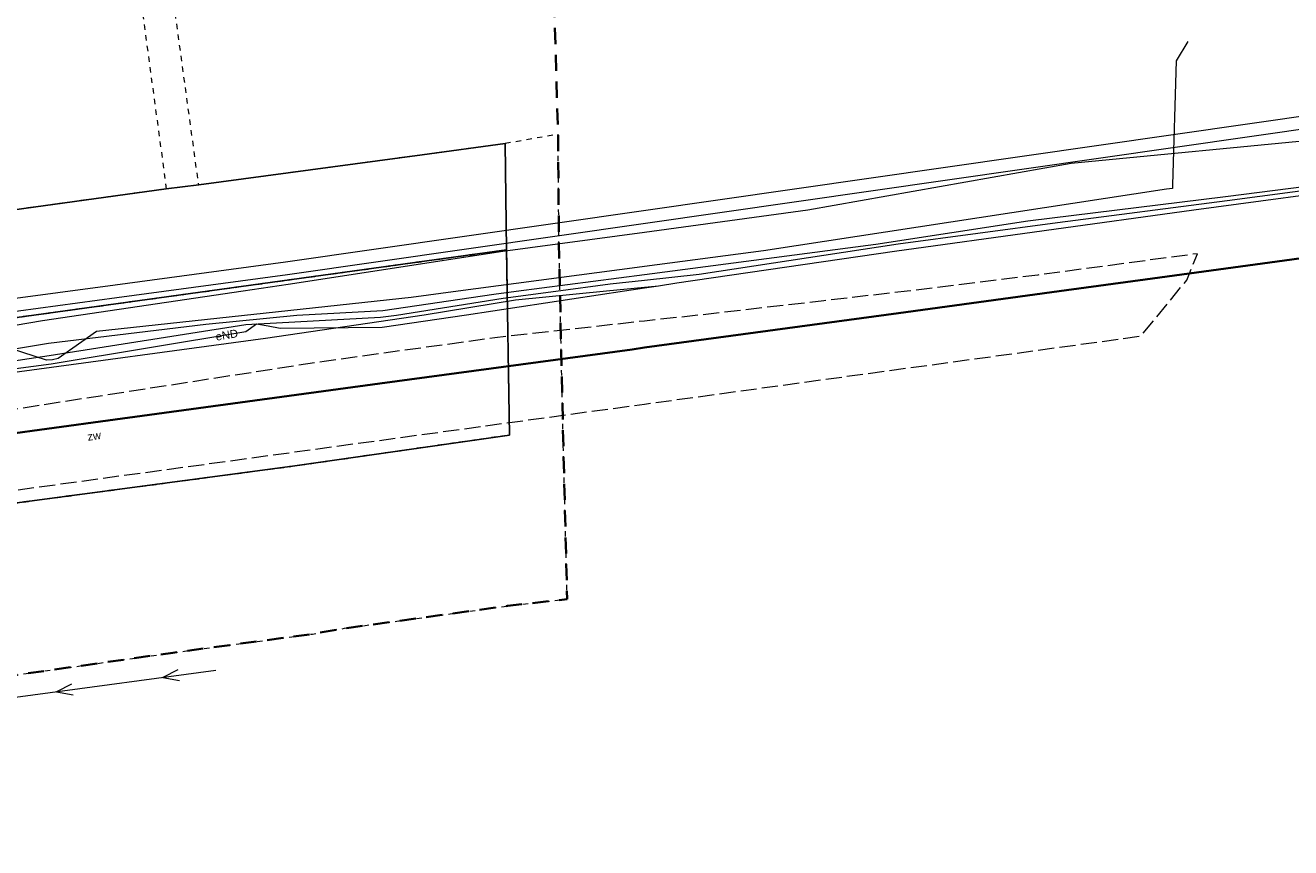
# Model space of a CAD drawing. Header units: millimetres. Extents: x 6503307 to 6504695, y 5886099 to 5887123.
# Tile 71 of 77: x 6504202 to 6504320, y 5886173 to 5886250. Entities that reach past the tile are written whole.
import ezdxf
from ezdxf.enums import TextEntityAlignment as Align

# ---------------------------------------------------------------- set-up
doc = ezdxf.new("R2010")
doc.units = ezdxf.units.MM
for name, pattern in [('EGBO02', [5, 1.5, -1, 1.5, -1]), ('EGBU01', [2, 0.5, -0.5, 0.5, -0.5]), ('OTKU_A05', [2, 1.5, -0.5])]:
    doc.linetypes.add(name, pattern=pattern)
for name, color, linetype, lineweight in [('Działki', 18, 'Continuous', 0), ('Komunikacja (linie)', 18, 'Continuous', 0), ('Komunikacja (obszary)', 18, 'Continuous', 0), ('Obręby', 18, 'Continuous', 0), ('Przewody elektroenergetyczne', 1, 'Continuous', 0)]:
    doc.layers.add(name, color=color, linetype=linetype, lineweight=lineweight)
for name, color, linetype, lineweight, true_color in [('Przewody kanalizacyjne', 7, 'Continuous', 0, 0x803300), ('Przewody telekomunikacyjne', 7, 'Continuous', 0, 0xff9100), ('Symbole liniowe', 7, 'Continuous', 0, 0x0a0909), ('Użytki gruntowe', 7, 'Continuous', 0, 0x008000)]:
    doc.layers.add(name, color=color, linetype=linetype, lineweight=lineweight, true_color=true_color)
doc.styles.add('DOMYSLNA_CZCIONKA', font='arial.ttf')

msp = doc.modelspace()

# ---------------------------------------------------------------- linework, layer by layer
at = {"layer": 'Działki', "color": 18, "linetype": 'Continuous', "lineweight": 25, "true_color": 0x000000, "flags": 128}
msp.add_lwpolyline([(6504246.96399, 5886238.85706), (6504239.22399, 5886237.80706), (6504218.38399, 5886234.99706), (6504215.36399, 5886234.63706), (6504188.79399, 5886230.97706), (6504165.25399, 5886227.63706), (6504124.60399, 5886221.90706), (6504125.85399, 5886212.20706), (6504247.08399, 5886228.94706), (6504246.96399, 5886238.85706)], close=True, dxfattribs=at)
at = {"layer": 'Działki', "color": 0, "linetype": 'Continuous', "lineweight": 25, "flags": 128}
msp.add_lwpolyline([(6504247.08399, 5886228.94706), (6504125.85399, 5886212.20706), (6504117.45399, 5886211.11706), (6504058.77399, 5886206.67706), (6504017.71399, 5886203.66706), (6503987.94399, 5886205.41706), (6503988.00399, 5886190.43706), (6503994.83399, 5886190.15706), (6504039.97399, 5886189.48706), (6504059.51399, 5886190.36706), (6504105.72399, 5886192.63706), (6504227.12399, 5886208.77706), (6504247.35399, 5886211.68706), (6504247.08399, 5886228.94706)], close=True, dxfattribs=at)
at = {"layer": 'Komunikacja (linie)', "color": 0, "linetype": 'Continuous', "lineweight": 35, "flags": 128}
msp.add_lwpolyline([(6504189.87699, 5886210.30206), (6504209.92199, 5886213.02706), (6504235.27199, 5886216.47806), (6504258.79699, 5886219.67606), (6504259.94399, 5886219.83212), (6504283.61799, 5886223.05306), (6504298.59089, 5886225.09706), (6504307.30799, 5886226.28706), (6504333.49799, 5886229.85906)], dxfattribs=at)
at = {"layer": 'Komunikacja (obszary)', "color": 0, "linetype": 'OTKU_A05', "lineweight": 18, "flags": 128}
msp.add_lwpolyline([(6504125.70399, 5886202.80706), (6504126.12399, 5886200.01706), (6504126.28399, 5886198.99706), (6504126.53135, 5886196.95819), (6504126.99399, 5886197.01706), (6504127.26399, 5886196.41706), (6504137.10399, 5886197.81706), (6504147.90399, 5886199.23706), (6504259.94399, 5886214.57587), (6504306.22879, 5886220.91248), (6504307.42443, 5886222.37426), (6504310.49399, 5886226.12706), (6504310.74873, 5886226.75634), (6504311.49284, 5886228.59452), (6504296.61499, 5886226.60206), (6504284.42699, 5886225.09706), (6504276.64501, 5886224.20131), (6504265.07099, 5886222.86906), (6504259.94399, 5886222.31206), (6504246.00399, 5886220.75406), (6504230.07399, 5886218.55406), (6504136.39399, 5886204.03706), (6504134.64399, 5886203.81706), (6504126.57399, 5886202.61706), (6504125.70399, 5886202.80706)], close=True, dxfattribs=at)
at = {"layer": 'Obręby', "color": 0, "linetype": 'EGBO02', "lineweight": 35, "flags": 128}
msp.add_lwpolyline([(6503484.00399, 5886690.53706), (6503460.33399, 5886687.70706), (6503433.41399, 5886681.46706), (6503390.38399, 5886671.71706), (6503357.40399, 5886665.99706), (6503337.61399, 5886663.63706), (6503337.54399, 5886663.12706), (6503331.70399, 5886623.20706), (6503330.16399, 5886612.75706), (6503329.64399, 5886609.15706), (6503329.10399, 5886589.49706), (6503328.12399, 5886554.51706), (6503325.84399, 5886504.58706), (6503325.64399, 5886499.73706), (6503325.63399, 5886499.45706), (6503324.92399, 5886481.33706), (6503323.28399, 5886438.36706), (6503320.59399, 5886384.92706), (6503320.21399, 5886374.30706), (6503320.08399, 5886370.44706), (6503319.81399, 5886362.93706), (6503319.15399, 5886345.34706), (6503306.58399, 5886332.61706), (6503323.46399, 5886328.01706), (6503325.11399, 5886327.55706), (6503335.62399, 5886324.70706), (6503364.64399, 5886316.80706), (6503443.34399, 5886295.38706), (6503542.31399, 5886268.32706), (6503570.07399, 5886261.22706), (6503573.27399, 5886260.18706), (6503577.14399, 5886259.16706), (6503580.40399, 5886258.30706), (6503604.51399, 5886251.95706), (6503628.64399, 5886245.61706), (6503644.41399, 5886241.46706), (6503658.86399, 5886237.66706), (6503662.81399, 5886236.62706), (6503674.64399, 5886233.43706), (6503686.73399, 5886230.19706), (6503726.45399, 5886219.52706), (6503740.08399, 5886215.85706), (6503756.55399, 5886211.39706), (6503760.50399, 5886210.17706), (6503778.92399, 5886205.27706), (6503815.90399, 5886196.43706), (6503821.75399, 5886195.03706), (6503824.69399, 5886194.40706), (6503828.60399, 5886193.56706), (6503844.79399, 5886190.09706), (6503849.34399, 5886189.12706), (6503884.29399, 5886183.13706), (6503924.95399, 5886178.39706), (6503943.44399, 5886176.73706), (6503964.46399, 5886174.85706), (6504004.22399, 5886173.21706), (6504027.16399, 5886173.49706), (6504042.29399, 5886173.38706), (6504059.45399, 5886173.38706), (6504077.84399, 5886174.88706), (6504102.00399, 5886176.86706), (6504121.05399, 5886178.54706), (6504124.74399, 5886178.85706), (6504153.16399, 5886182.75706), (6504161.86399, 5886183.90706), (6504198.96399, 5886188.97706), (6504215.97399, 5886191.39706), (6504228.98399, 5886193.13706), (6504231.96399, 5886193.66706), (6504247.17399, 5886195.75706), (6504252.73399, 5886196.38706), (6504252.33399, 5886212.32706), (6504251.96399, 5886229.62706), (6504251.88399, 5886239.72706), (6504251.17399, 5886263.83706), (6504250.75399, 5886282.11706), (6504250.61399, 5886287.96706), (6504250.47399, 5886293.96706), (6504249.72399, 5886326.21706), (6504248.69399, 5886372.38706), (6504248.49399, 5886380.92706), (6504248.43399, 5886381.63706), (6504248.75399, 5886388.97706), (6504249.89399, 5886415.13706), (6504251.20399, 5886445.22706), (6504251.27399, 5886446.86706), (6504251.83399, 5886459.66706), (6504252.99399, 5886481.37706), (6504263.52399, 5886481.23706), (6504272.94399, 5886481.11706), (6504272.91399, 5886489.23706), (6504272.90399, 5886493.19706), (6504272.76399, 5886506.10706), (6504272.65399, 5886521.03706), (6504270.90399, 5886524.79706), (6504267.47399, 5886525.49706), (6504264.69399, 5886525.57706), (6504252.88399, 5886525.90706), (6504261.95399, 5886573.63706), (6504262.53399, 5886576.65706), (6504262.16399, 5886580.24706), (6504256.54399, 5886635.44706), (6504256.33399, 5886637.52706), (6504220.93399, 5886644.56706), (6504181.58399, 5886648.14706), (6504156.31399, 5886649.45706), (6504132.08399, 5886649.29706), (6504116.93399, 5886649.16706), (6504108.08399, 5886649.11706), (6504104.20399, 5886648.14706), (6504089.69399, 5886646.64706), (6504069.58399, 5886645.57706), (6504049.82399, 5886644.80706), (6504011.43399, 5886642.87706), (6503975.69399, 5886641.07706), (6503956.79399, 5886640.53706), (6503916.09399, 5886638.31706), (6503873.89399, 5886635.54706), (6503858.15399, 5886632.96706), (6503824.18399, 5886624.10706), (6503795.83399, 5886616.03706), (6503773.94399, 5886610.72706), (6503763.20399, 5886609.25706), (6503724.58399, 5886607.18706), (6503706.76399, 5886609.81706), (6503680.75399, 5886615.25706), (6503657.78399, 5886623.28706), (6503641.46399, 5886630.96706), (6503597.56399, 5886659.37706), (6503546.57399, 5886682.25706), (6503522.52399, 5886687.64706), (6503500.06399, 5886690.34706), (6503484.00399, 5886690.53706)], close=True, dxfattribs=at)
at = {"layer": 'Przewody elektroenergetyczne', "color": 1, "linetype": 'Continuous', "lineweight": 18, "true_color": 0xff0000, "flags": 128}
for points in [[(6504195.52399, 5886217.76706), (6504204.43399, 5886219.08706), (6504222.77399, 5886221.97706), (6504235.33399, 5886222.66706), (6504236.82399, 5886222.87706), (6504246.77399, 5886224.44706), (6504251.66399, 5886225.09706), (6504256.75399, 5886225.77706), (6504259.94399, 5886226.13706), (6504265.04399, 5886226.69706), (6504283.59399, 5886229.49706), (6504298.44399, 5886231.48706), (6504314.25399, 5886233.55706), (6504335.10399, 5886236.32706)], [(6504094.81399, 5886207.86706), (6504118.46399, 5886210.79706), (6504143.05399, 5886211.51706), (6504165.70399, 5886214.63706), (6504169.76399, 5886215.05706), (6504174.00399, 5886215.49706), (6504179.27399, 5886216.04706), (6504204.38399, 5886220.24706), (6504219.03399, 5886222.02706), (6504227.54399, 5886222.87706), (6504235.53399, 5886223.29706), (6504245.88399, 5886224.82706), (6504247.96399, 5886225.09706), (6504259.94399, 5886226.65706), (6504281.49399, 5886229.47706), (6504295.66399, 5886231.65706), (6504314.10399, 5886233.93706), (6504330.40399, 5886236.00706)], [(6504328.27399, 5886234.95706), (6504311.16399, 5886232.64706), (6504283.24399, 5886228.79706), (6504262.96399, 5886225.83706), (6504261.23399, 5886225.57706), (6504259.94399, 5886225.38706), (6504258.06399, 5886225.09706), (6504243.35399, 5886222.87706), (6504235.48399, 5886221.72706), (6504225.97399, 5886221.61706), (6504224.86399, 5886221.83706), (6504223.78399, 5886222.01706), (6504222.77399, 5886221.31706), (6504204.63399, 5886218.28706), (6504197.53399, 5886217.35706)], [(6504261.23399, 5886225.57706), (6504259.94399, 5886225.44706), (6504256.40399, 5886225.09706), (6504247.91399, 5886224.25706), (6504239.41399, 5886222.87706), (6504224.62399, 5886220.67706), (6504199.81399, 5886217.33706), (6504195.66399, 5886216.01706), (6504189.22399, 5886215.82706), (6504167.99399, 5886213.38706), (6504115.81399, 5886207.81706), (6504094.83399, 5886204.91706), (6504085.40399, 5886203.61706), (6504051.21399, 5886199.57706), (6504048.01399, 5886199.19706), (6504035.32399, 5886197.69706), (6503980.04399, 5886200.45706), (6503917.49399, 5886208.19706), (6503861.25399, 5886218.29706), (6503859.94399, 5886218.58706), (6503847.04399, 5886221.38706), (6503840.32399, 5886222.87706), (6503839.81399, 5886221.11706), (6503838.88399, 5886215.17706)], [(6504112.20399, 5886206.15706), (6504112.23399, 5886205.46706), (6504116.40965, 5886175.52501), (6504119.17399, 5886176.03706), (6504149.58399, 5886180.25706), (6504185.83399, 5886185.16706), (6504219.98399, 5886189.75706)]]:
    msp.add_lwpolyline(points, dxfattribs=at)
at = {"layer": 'Przewody kanalizacyjne', "color": 36, "linetype": 'Continuous', "lineweight": 18, "true_color": 0x803300, "flags": 128}
for points in [[(6503824.94238, 5886223.45795), (6503860.09067, 5886214.39887), (6503861.48134, 5886214.0561), (6503921.90511, 5886204.82316), (6503978.34477, 5886199.96642), (6503985.08833, 5886205.74202), (6504036.47809, 5886204.59779), (6504094.75896, 5886210.94353), (6504128.09137, 5886214.5827), (6504194.07389, 5886223.47169), (6504210.59397, 5886225.6917), (6504226.47133, 5886227.83135), (6504259.85877, 5886232.62098), (6504323.31716, 5886241.72939), (6504409.38773, 5886253.27349), (6504494.56825, 5886264.11226), (6504560.55384, 5886272.5124), (6504582.054, 5886248.13205), (6504648.86012, 5886256.55124), (6504659.8513, 5886258.26986)], [(6503824.60469, 5886222.30593), (6503859.82895, 5886213.22712), (6503861.2436, 5886212.87844), (6503921.7613, 5886203.63116), (6503978.74345, 5886198.72774), (6503985.52003, 5886204.5321), (6504036.52956, 5886203.39624), (6504094.88911, 5886209.75061), (6504128.23866, 5886213.3916), (6504194.234, 5886222.28242), (6504210.75413, 5886224.50244), (6504226.66804, 5886226.64719), (6504260.02924, 5886231.43315), (6504323.4965, 5886240.54276), (6504409.53174, 5886252.08212), (6504494.71976, 5886262.92187), (6504560.07431, 5886271.24171), (6504581.57382, 5886246.86203), (6504649.02249, 5886255.36219), (6504660.03669, 5886257.08427)]]:
    msp.add_lwpolyline(points, dxfattribs=at)
at = {"layer": 'Przewody telekomunikacyjne', "color": 30, "linetype": 'Continuous', "lineweight": 18, "true_color": 0xff9100, "flags": 128}
for points in [[(6504310.58399, 5886248.37706), (6504309.49399, 5886246.55706), (6504309.17399, 5886235.02706), (6504309.16399, 5886234.67706), (6504308.61399, 5886234.59706), (6504271.03399, 5886228.86706), (6504259.94399, 5886227.39706), (6504259.25399, 5886227.30706), (6504242.58399, 5886225.09706), (6504238.20399, 5886224.51706), (6504208.84399, 5886221.33706), (6504205.29399, 5886218.81706), (6504204.75399, 5886218.70706), (6504204.20399, 5886218.65706), (6504199.76399, 5886220.10706)], [(6504323.56399, 5886239.29706), (6504299.70399, 5886236.99706), (6504275.15399, 5886232.64706), (6504259.94399, 5886230.57706), (6504246.72399, 5886228.78706), (6504226.72399, 5886225.71706), (6504222.53399, 5886225.09706), (6504203.82399, 5886222.32706), (6504194.51399, 5886220.73706)]]:
    msp.add_lwpolyline(points, dxfattribs=at)
at = {"layer": 'Symbole liniowe', "color": 1, "linetype": 'Continuous', "lineweight": 18, "true_color": 0xff0000, "flags": 128}
for points in [[(6504216.44858, 5886189.78637), (6504215.02855, 5886189.09102), (6504216.58179, 5886188.79529)], [(6504206.5377, 5886188.45428), (6504205.11767, 5886187.75892), (6504206.67091, 5886187.46319)]]:
    msp.add_lwpolyline(points, dxfattribs=at)
at = {"layer": 'Użytki gruntowe', "color": 96, "linetype": 'EGBU01', "lineweight": 18, "true_color": 0x008000, "flags": 128}
for points in [[(6503319.15399, 5886345.34706), (6503306.58399, 5886332.61706), (6503323.46399, 5886328.01706), (6503325.11399, 5886327.55706), (6503335.62399, 5886324.70706), (6503364.64399, 5886316.80706), (6503443.34399, 5886295.38706), (6503542.31399, 5886268.32706), (6503570.07399, 5886261.22706), (6503573.27399, 5886260.18706), (6503577.14399, 5886259.16706), (6503580.40399, 5886258.30706), (6503604.51399, 5886251.95706), (6503628.64399, 5886245.61706), (6503644.41399, 5886241.46706), (6503658.86399, 5886237.66706), (6503662.81399, 5886236.62706), (6503674.64399, 5886233.43706), (6503686.73399, 5886230.19706), (6503726.45399, 5886219.52706), (6503740.08399, 5886215.85706), (6503756.55399, 5886211.39706), (6503760.50399, 5886210.17706), (6503778.92399, 5886205.27706), (6503815.90399, 5886196.43706), (6503821.75399, 5886195.03706), (6503824.69399, 5886194.40706), (6503828.60399, 5886193.56706), (6503844.79399, 5886190.09706), (6503849.34399, 5886189.12706), (6503884.29399, 5886183.13706), (6503924.95399, 5886178.39706), (6503943.44399, 5886176.73706), (6503964.46399, 5886174.85706), (6504004.22399, 5886173.21706), (6504027.16399, 5886173.49706), (6504042.29399, 5886173.38706), (6504059.45399, 5886173.38706), (6504077.84399, 5886174.88706), (6504102.00399, 5886176.86706), (6504121.05399, 5886178.54706), (6504124.74399, 5886178.85706), (6504153.16399, 5886182.75706), (6504161.86399, 5886183.90706), (6504198.96399, 5886188.97706), (6504215.97399, 5886191.39706), (6504228.98399, 5886193.13706), (6504231.96399, 5886193.66706), (6504247.17399, 5886195.75706), (6504252.73399, 5886196.38706), (6504252.33399, 5886212.32706), (6504251.96399, 5886229.62706), (6504251.88399, 5886239.72706), (6504246.96399, 5886238.85706), (6504239.22399, 5886237.80706), (6504234.19755, 5886237.12931), (6504218.38399, 5886234.99706), (6504214.72463, 5886261.80418), (6504211.90399, 5886282.46706), (6504232.80399, 5886285.33706), (6504242.39399, 5886286.65706), (6504245.80399, 5886284.14706), (6504246.14399, 5886281.10706), (6504250.75399, 5886282.11706), (6504250.61399, 5886287.96706), (6504250.47399, 5886293.96706), (6504248.23399, 5886293.65706), (6504245.71399, 5886293.30706), (6504233.46399, 5886291.62706), (6504209.42399, 5886288.31706), (6504190.10399, 5886285.65706), (6504170.62399, 5886282.96706), (6504149.65399, 5886280.07706), (6504133.16399, 5886277.80706), (6504117.44399, 5886275.37706), (6504115.12399, 5886293.28706), (6504114.48399, 5886299.31706), (6504114.17901, 5886302.1576), (6504113.97399, 5886304.06706), (6504113.28399, 5886310.97706), (6504112.0678, 5886324.92384), (6504111.74399, 5886328.63706), (6504110.53399, 5886345.57706), (6504109.32399, 5886362.51706), (6504140.22399, 5886364.70706), (6504163.05399, 5886366.31706), (6504170.99027, 5886366.87719), (6504197.22388, 5886368.72869), (6504241.12399, 5886371.82706), (6504244.71399, 5886372.07706), (6504248.69399, 5886372.38706), (6504248.49399, 5886380.92706), (6504248.43399, 5886381.63706), (6504248.75399, 5886388.97706), (6504244.74399, 5886388.69706), (6504224.64399, 5886387.27706), (6504222.85399, 5886413.12706), (6504220.78399, 5886443.05706), (6504220.58399, 5886445.94706), (6504217.76399, 5886486.68706), (6504209.76399, 5886486.46706), (6504210.86399, 5886470.50706), (6504211.05399, 5886467.74706), (6504213.77399, 5886428.49706), (6504207.83399, 5886420.03706), (6504197.10399, 5886419.23706), (6504169.84399, 5886417.21706), (6504151.89399, 5886415.87706), (6504129.47399, 5886414.21706), (6504105.82399, 5886412.45706), (6504102.96399, 5886453.74706), (6504100.86399, 5886483.46706), (6504093.36399, 5886483.05706), (6504089.87399, 5886482.86706), (6504092.09399, 5886453.13706), (6504094.43399, 5886453.27706), (6504095.61399, 5886453.33706), (6504096.13399, 5886446.34706), (6504094.93399, 5886446.25706), (6504098.48399, 5886396.39706), (6504099.90399, 5886396.49706), (6504101.26399, 5886378.55706), (6504099.76399, 5886378.45706), (6504100.33399, 5886370.47706), (6504100.41399, 5886369.37706), (6504102.84399, 5886334.83706), (6504103.31399, 5886328.10706), (6504104.79399, 5886310.15706), (6504105.38399, 5886304.29706), (6504102.90399, 5886304.31706), (6504108.71399, 5886220.35706), (6504058.38399, 5886215.16706), (6504058.21399, 5886219.79706), (6504027.23399, 5886215.45706), (6504001.87399, 5886215.36706), (6503987.91399, 5886215.62706), (6503987.36399, 5886216.13706), (6503980.16399, 5886214.61706), (6503974.94399, 5886214.88706), (6503971.70399, 5886216.62706), (6503970.68399, 5886216.63706), (6503922.63399, 5886216.78706), (6503902.47399, 5886220.31706), (6503821.59399, 5886234.42706), (6503799.71399, 5886240.31706), (6503799.20399, 5886238.60706), (6503795.54399, 5886239.70706), (6503796.03399, 5886241.31706), (6503790.14399, 5886242.89706), (6503753.26399, 5886252.84706), (6503758.16399, 5886321.59706), (6503765.94399, 5886430.85706), (6503768.89399, 5886472.24706), (6503771.09238, 5886515.22714), (6503771.65399, 5886526.20706), (6503773.13399, 5886555.26706), (6503773.32399, 5886558.96706), (6503773.70399, 5886566.55706), (6503773.75399, 5886567.58706), (6503767.56399, 5886566.16706), (6503767.02062, 5886539.51713), (6503766.90399, 5886533.79706), (6503763.28909, 5886472.06735), (6503758.79399, 5886395.30706), (6503755.89399, 5886395.22706), (6503747.85399, 5886253.68706), (6503745.66399, 5886254.33706), (6503607.07399, 5886295.48706), (6503567.93399, 5886305.70706), (6503552.04408, 5886309.8574), (6503554.46399, 5886363.37706), (6503549.29399, 5886363.71706), (6503547.00565, 5886311.17341), (6503405.56399, 5886348.11706), (6503405.73399, 5886351.45706), (6503408.35399, 5886404.43706), (6503402.72399, 5886404.89706), (6503400.20399, 5886352.93706), (6503400.04399, 5886349.54706), (6503324.83399, 5886369.19706), (6503328.59399, 5886441.65706), (6503329.78565, 5886464.63749), (6503332.07399, 5886508.76706), (6503334.42399, 5886554.06706), (6503335.59399, 5886576.60706), (6503336.33399, 5886590.31706), (6503329.10399, 5886589.49706), (6503328.12399, 5886554.51706), (6503325.84399, 5886504.58706), (6503325.64399, 5886499.73706), (6503325.63399, 5886499.45706), (6503324.92399, 5886481.33706), (6503323.28399, 5886438.36706), (6503320.59399, 5886384.92706), (6503320.21399, 5886374.30706), (6503320.08399, 5886370.44706), (6503319.81399, 5886362.93706), (6503324.44399, 5886361.77706), (6503347.68399, 5886355.63706), (6503399.66399, 5886341.80706), (6503405.17399, 5886340.34706), (6503515.77399, 5886311.06706), (6503546.62419, 5886302.87778), (6503551.59436, 5886301.55844), (6503565.76399, 5886297.79706), (6503691.03399, 5886264.53706), (6503747.71399, 5886249.24706), (6503752.90399, 5886247.85706), (6503757.37399, 5886246.63706), (6503805.20399, 5886233.59706), (6503900.41399, 5886217.36706), (6503930.35399, 5886212.20706), (6503960.91399, 5886207.05706), (6503987.94399, 5886205.41706), (6504017.71399, 5886203.66706), (6504058.77399, 5886206.67706), (6504117.45399, 5886211.11706), (6504125.85399, 5886212.20706), (6504247.08399, 5886228.94706), (6504247.35399, 5886211.68706), (6504227.12399, 5886208.77706), (6504105.72399, 5886192.63706), (6504059.51399, 5886190.36706), (6504039.97399, 5886189.48706), (6503994.83399, 5886190.15706), (6503988.00399, 5886190.43706), (6503930.96399, 5886192.71706), (6503926.69399, 5886192.86706), (6503900.71399, 5886196.54706), (6503889.04399, 5886199.24706), (6503840.33399, 5886207.68706), (6503756.50399, 5886228.37706), (6503748.62399, 5886230.46706), (6503687.88399, 5886246.50706), (6503584.60399, 5886274.33706), (6503561.12399, 5886280.48706), (6503323.53399, 5886344.17706), (6503319.15399, 5886345.34706)], [(6503987.94399, 5886205.41706), (6503960.91399, 5886207.05706), (6503930.35399, 5886212.20706), (6503900.41399, 5886217.36706), (6503805.20399, 5886233.59706), (6503757.37399, 5886246.63706), (6503752.90399, 5886247.85706), (6503747.71399, 5886249.24706), (6503691.03399, 5886264.53706), (6503565.76399, 5886297.79706), (6503551.59436, 5886301.55844), (6503546.62419, 5886302.87778), (6503515.77399, 5886311.06706), (6503405.17399, 5886340.34706), (6503399.66399, 5886341.80706), (6503347.68399, 5886355.63706), (6503324.44399, 5886361.77706), (6503319.81399, 5886362.93706), (6503319.15399, 5886345.34706), (6503323.53399, 5886344.17706), (6503561.12399, 5886280.48706), (6503584.60399, 5886274.33706), (6503687.88399, 5886246.50706), (6503748.62399, 5886230.46706), (6503756.50399, 5886228.37706), (6503840.33399, 5886207.68706), (6503889.04399, 5886199.24706), (6503900.71399, 5886196.54706), (6503926.69399, 5886192.86706), (6503930.96399, 5886192.71706), (6503988.00399, 5886190.43706), (6503994.83399, 5886190.15706), (6504039.97399, 5886189.48706), (6504059.51399, 5886190.36706), (6504105.72399, 5886192.63706), (6504227.12399, 5886208.77706), (6504247.35399, 5886211.68706), (6504247.08399, 5886228.94706), (6504125.85399, 5886212.20706), (6504117.45399, 5886211.11706), (6504058.77399, 5886206.67706), (6504017.71399, 5886203.66706), (6503987.94399, 5886205.41706)], [(6504120.02399, 5886255.71706), (6504118.23399, 5886269.47706), (6504152.36399, 5886274.26706), (6504175.42399, 5886277.49706), (6504192.86399, 5886279.99706), (6504208.92399, 5886282.20706), (6504215.36399, 5886234.63706), (6504198.65424, 5886232.3353), (6504188.79399, 5886230.97706), (6504165.25399, 5886227.63706), (6504124.60399, 5886221.90706), (6504122.28399, 5886238.81706), (6504120.88399, 5886249.30706), (6504120.02399, 5886255.71706)]]:
    msp.add_lwpolyline(points, close=True, dxfattribs=at)

# ---------------------------------------------------------------- texts
at = {"layer": 'Komunikacja (obszary)', "color": 18, "true_color": 0x0a0909, "style": 'DOMYSLNA_CZCIONKA'}
msp.add_text('zw', height=0.75, rotation=8.3069338, dxfattribs=at).set_placement((6504208.63339, 5886211.60837), align=Align.MIDDLE_CENTER)
at = {"layer": 'Przewody elektroenergetyczne', "color": 1, "true_color": 0xff0000, "style": 'DOMYSLNA_CZCIONKA'}
msp.add_text('eND', height=0.75, rotation=9.4828088, dxfattribs=at).set_placement((6504221.0013, 5886221.02096), align=Align.MIDDLE_CENTER)

doc.saveas('drawing.dxf')
